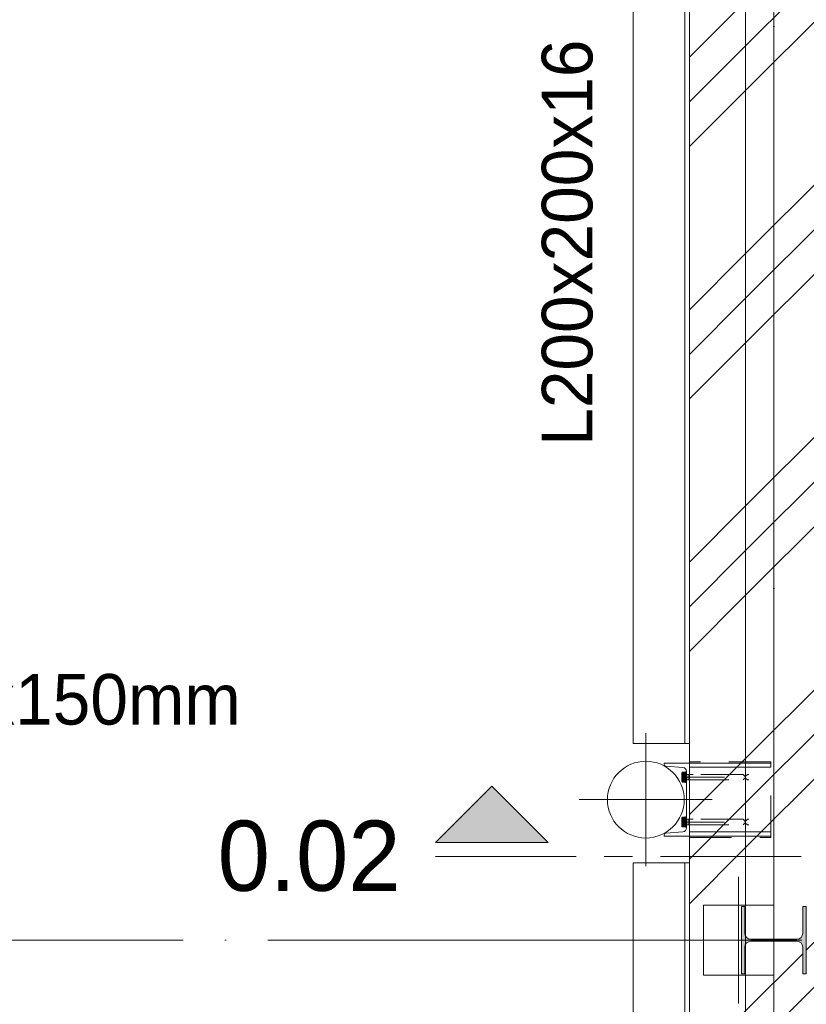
# Model space of a CAD drawing. Header units: millimetres. Extents: x -2900 to 56100, y -900 to 49332.
# Tile 9 of 35: x 7119 to 9916, y 14372 to 17875. Entities that reach past the tile are written whole.
import ezdxf

# ---------------------------------------------------------------- set-up
doc = ezdxf.new("R2010")
doc.units = ezdxf.units.MM
for name, pattern in [('WSP_hartlijn', [800, 500, -100, 100, -100]), ('WSP_hhidden', [250, 150, -100]), ('WSP_stramienlijn', [2000, 1700, -150, 0, -150])]:
    doc.linetypes.add(name, pattern=pattern)
for name, color, linetype, lineweight in [('00_algemeen - hartlijn', 7, 'WSP_hartlijn', 13), ('00_algemeen - hhidden - 0_13mm', 7, 'WSP_hhidden', 13), ('03_viewports - sections', 1, 'Continuous', 13), ('07_stramien', 4, 'Continuous', 13), ('16_funderingsconstructies', 2, 'Continuous', 18), ('17_paalfunderingen - beton', 2, 'Continuous', 18), ('23_vloeren', 2, 'Continuous', 18), ('23_vloeren - hatch', 1, 'Continuous', 18), ('28_hoofddraagconstructies - kolommen en liggers', 1, 'Continuous', 13), ('28_hoofddraagconstructies - kolommen en liggers - staal', 1, 'Continuous', 13), ('28_hoofddraagconstructies - kolommen en liggers - staal -cut-', 2, 'Continuous', 13), ('28_hoofddraagconstructies - tags', 7, 'Continuous', 18)]:
    doc.layers.add(name, color=color, linetype=linetype, lineweight=lineweight)
doc.layers.add('16_funderingsconstructies - voeten en balken', color=2, linetype='Continuous')
doc.styles.add('Revittext_1', font='txt', dxfattribs={"height": 250})
doc.styles.add('Revittext_2', font='txt', dxfattribs={"height": 180})
doc.styles.add('Revittext_I', font='txt', dxfattribs={"height": 180})
pattern_1 = [(45, (0, 0), (-449.013, 449.013), []), (45, (158.75, 0), (0, 898.0256), []), (45, (-158.75, 0), (0, 898.0256), [])]

# ---------------------------------------------------------------- blocks, each defined once
blk = doc.blocks.new('17_WSP_FD_beton - fundatiepaal v21-1 - ø273_285 _stalen buis_ met kopmoment-1364903-beg gr - plot - 100')
at = {"layer": '00_algemeen - hartlijn'}
for p, q in [((0, -236.5), (0, 236.5)), ((-236.5, 0), (236.5, 0))]:
    blk.add_line(p, q, dxfattribs=at)
at = {"layer": '17_paalfunderingen - beton'}
blk.add_circle((0, 0), 136.5, dxfattribs=at)
blk = doc.blocks.new('28_WSP_SF_staal - HFL v21-0 - Lequ 200x200x16 - S235-1383402-beg gr - plot - 100')
at = {"layer": '00_algemeen - hhidden - 0_13mm'}
blk.add_line((-2450, -39.2), (2450, -39.2), dxfattribs=at)
at = {"layer": '28_hoofddraagconstructies - kolommen en liggers - staal'}
for p, q in [((2450, 144.8), (-2450, 144.8)), ((2450, 144.8), (2450, 135.8)), ((2450, 135.8), (2450, -21.2)), ((2450, -21.2), (2450, -39.2)), ((2450, -39.2), (-2450, -39.2)), ((-2450, -55.2), (2450, -55.2)), ((2450, -39.2), (2450, -48.2)), ((2450, -48.2), (2450, -55.2))]:
    blk.add_line(p, q, dxfattribs=at)
blk = doc.blocks.new('28_WSP_SF_staal - HFL v21-0 - Lequ 200x200x16 - S235-1383367-beg gr - plot - 100')
at = {"layer": '00_algemeen - hhidden - 0_13mm'}
blk.add_line((-1900, -39.2), (1884, -39.2), dxfattribs=at)
blk = doc.blocks.new('17_WSP_FD_prefab - fundatiepaal v18-0 - 250x250-V16-beg gr - plot - 100')
at = {"layer": '16_funderingsconstructies', "color": 55, "lineweight": 13}
for p, q in [((0, -225), (0, 225)), ((125, 125), (-125, 125)), ((-125, 125), (-125, -125)), ((-225, 0), (225, 0)), ((-125, -125), (125, -125))]:
    blk.add_line(p, q, dxfattribs=at)
blk = doc.blocks.new('WSP_fr - lepelconstructie - WSP_fr - lepelconstructie-V20-beg gr - plot - 100')
at = {"layer": '28_hoofddraagconstructies - kolommen en liggers', "linetype": 'WSP_hhidden'}
for p, q in [((290, 135), (0, 135)), ((290, 130), (0, 130)), ((0, 130), (290, 130)), ((290, 115), (0, 115)), ((0, 115), (290, 115)), ((290, -135), (290, 135)), ((-5, 71.5), (-5, 88.5)), ((-5, -88.5), (-5, -71.5)), ((290, -115), (0, -115)), ((0, -115), (290, -115)), ((290, -130), (0, -130)), ((0, -130), (290, -130)), ((0, -135), (290, -135))]:
    blk.add_line(p, q, dxfattribs=at)
at = {"layer": '28_hoofddraagconstructies - kolommen en liggers - staal'}
for p, q in [((0, 130), (-90, 130)), ((-90, 130), (-90, 126)), ((-83.8, 119.1), (-23.1, 114.3)), ((0, -130), (0, 130)), ((-10, 100.3), (-10, -100.3)), ((-90, -126), (-90, -130)), ((-90, -130), (0, -130)), ((-23.1, -114.3), (-83.8, -119.1))]:
    blk.add_line(p, q, dxfattribs=at)
for centre, radius, start, end in [((-83, 126), 7, 180, 263.3313), ((-24, 100.3), 14, 0, 86.2626), ((-24, -100.3), 14, 273.7374, 360), ((-83, -126), 7, 96.6687, 180)]:
    blk.add_arc(centre, radius, start, end, dxfattribs=at)
blk = doc.blocks.new('28_WSP_SF_booranker - booranker-V7-beg gr - plot - 100')
at = {"layer": '28_hoofddraagconstructies - kolommen en liggers', "linetype": 'WSP_hhidden'}
for points in [[(9484.7, 15188.7), (9486, 15193.1), (9484.7, 15197.3), (9474.8, 15197.3), (9473.5, 15193), (9474.8, 15188.7)], [(9474.8, 15171.3), (9484.7, 15171.3), (9486, 15180), (9484.7, 15188.7), (9474.8, 15188.7), (9473.5, 15180), (9473.9, 15175.6)], [(9474.8, 15162.7), (9484.7, 15162.7), (9486, 15167), (9484.7, 15171.3), (9474.8, 15171.3), (9473.5, 15167), (9473.9, 15164.8)], [(9486, 15180), (9485.6, 15188.7), (9484.7, 15188.7), (9485.8, 15182.7)], [(9486, 15180), (9485.6, 15188.7), (9484.7, 15188.7), (9486, 15180.5)], [(9486, 15180), (9490, 15180), (9490, 15197.9), (9486, 15197.9), (9486, 15184.8)], [(9490, 15162.1), (9490, 15180), (9486, 15180), (9486, 15162.1)]]:
    blk.add_hatch(color=256, dxfattribs=at).paths.add_polyline_path(points)
h = blk.add_hatch(color=256, dxfattribs=at)
h.paths.add_polyline_path([(9484.7, 15171.3), (9486, 15171.3), (9485.2, 15173.9)])
h.paths.add_polyline_path([(9473.9, 15171.3), (9474.8, 15171.6), (9473.5, 15175.6), (9473.5, 15171.3)])
h = blk.add_hatch(color=256, dxfattribs=at)
h.paths.add_polyline_path([(9484.7, 15171.3), (9485.6, 15171.5), (9485.6, 15175.6)])
h.paths.add_polyline_path([(9485.6, 15171.3), (9486, 15171.3), (9485.6, 15175.6)])
h.paths.add_polyline_path([(9474.8, 15171.3), (9473.5, 15175.6), (9473.9, 15171.3)])
at = {"layer": '28_hoofddraagconstructies - kolommen en liggers'}
for p, q in [((9474.8, 15197.3), (9473.5, 15195)), ((9473.5, 15193), (9473.5, 15194.5)), ((9473.5, 15180), (9473.5, 15193)), ((9490, 15190), (9473.5, 15190)), ((9473.5, 15167), (9473.5, 15180)), ((9473.5, 15170), (9490, 15170)), ((9474.8, 15197.3), (9484.7, 15197.3)), ((9484.7, 15188.7), (9474.8, 15188.7)), ((9474.8, 15171.3), (9484.7, 15171.3)), ((9486, 15195), (9484.7, 15197.3)), ((9490, 15198.5), (9486, 15198.5)), ((9486, 15180), (9486, 15197.9)), ((9486, 15162.1), (9486, 15180)), ((9473.5, 15165.5), (9473.5, 15167)), ((9473.5, 15165), (9474.8, 15162.7)), ((9474.8, 15162.7), (9484.7, 15162.7)), ((9484.7, 15162.7), (9486, 15165)), ((9486, 15161.5), (9490, 15161.5))]:
    blk.add_line(p, q, dxfattribs=at)
at = {"layer": '28_hoofddraagconstructies - kolommen en liggers', "linetype": 'WSP_hhidden'}
for p, q in [((9473.5, 15194.5), (9473.5, 15195)), ((9490, 15190), (9473.5, 15190)), ((9473.5, 15170), (9490, 15170)), ((9474.3, 15180), (9711, 15180)), ((9513, 15190), (9490, 15190)), ((9691, 15190), (9490, 15190)), ((9490, 15170), (9513, 15170)), ((9490, 15170), (9691, 15170)), ((9511, 15180), (9511, 15180)), ((9511, 15180), (9511, 15180)), ((9513, 15180), (9513, 15180)), ((9513, 15180), (9513, 15180)), ((9698.5, 15182.5), (9691, 15190)), ((9691, 15180), (9691, 15180)), ((9691, 15180), (9691, 15180)), ((9691, 15170), (9698.5, 15177.5)), ((9706, 15190), (9698.5, 15182.5)), ((9698.5, 15180), (9698.5, 15180)), ((9698.5, 15180), (9698.5, 15180)), ((9698.5, 15177.5), (9706, 15170)), ((9711, 15190), (9706, 15190)), ((9706, 15180), (9706, 15180)), ((9706, 15180), (9706, 15180)), ((9706, 15170), (9711, 15170)), ((9711, 15180), (9711, 15180)), ((9711, 15180), (9711, 15180)), ((9473.5, 15165), (9473.5, 15165.5))]:
    blk.add_line(p, q, dxfattribs=at)
at = {"layer": '28_hoofddraagconstructies - kolommen en liggers'}
for points, knots in [([(9474.6, 15196.8), (9474.3, 15196.3), (9473.7, 15195), (9473.5, 15193.7), (9473.5, 15193)], [0.1109957, 0.1109957, 0.1109957, 0.1109957, 0.5, 1, 1, 1, 1]), ([(9484.7, 15188.7), (9485.1, 15189.4), (9485.7, 15190.7), (9486, 15192.1), (9486, 15192.7)], [0, 0, 0, 0, 0.5, 0.9454832, 0.9454832, 0.9454832, 0.9454832]), ([(9486, 15180.6), (9486, 15181.9), (9485.7, 15184.5), (9485.1, 15187.2), (9484.7, 15188.7)], [0.0690519, 0.0690519, 0.0690519, 0.0690519, 0.5, 1, 1, 1, 1]), ([(9484.7, 15171.3), (9485.1, 15172.8), (9485.7, 15175.5), (9486, 15178.1), (9486, 15179.4)], [0, 0, 0, 0, 0.5, 0.9309481, 0.9309481, 0.9309481, 0.9309481]), ([(9486, 15167.3), (9486, 15167.9), (9485.7, 15169.3), (9485.1, 15170.6), (9484.7, 15171.3)], [0.0545168, 0.0545168, 0.0545168, 0.0545168, 0.5, 1, 1, 1, 1]), ([(9486, 15193.1), (9486, 15193.8), (9485.8, 15195.1), (9485.2, 15196.3), (9484.9, 15196.8)], [0.0208179, 0.0208179, 0.0208179, 0.0208179, 0.5, 0.8890043, 0.8890043, 0.8890043, 0.8890043]), ([(9473.5, 15167), (9473.5, 15166.3), (9473.7, 15165), (9474.3, 15163.7), (9474.6, 15163.2)], [0, 0, 0, 0, 0.5, 0.8890043, 0.8890043, 0.8890043, 0.8890043]), ([(9484.9, 15163.2), (9485.2, 15163.7), (9485.8, 15165), (9486, 15166.2), (9486, 15166.9)], [0.1093781, 0.1093781, 0.1093781, 0.1093781, 0.5, 0.9790387, 0.9790387, 0.9790387, 0.9790387])]:
    blk.add_open_spline(points, degree=3, knots=knots, dxfattribs=at)
for points in [[(9473.5, 15193), (9473.5, 15192.3), (9473.8, 15190.8), (9474.4, 15189.4), (9474.8, 15188.7)], [(9474.8, 15188.7), (9474.4, 15187.2), (9473.8, 15184.4), (9473.5, 15181.5), (9473.5, 15180)], [(9473.5, 15180), (9473.5, 15178.5), (9473.8, 15175.6), (9474.4, 15172.8), (9474.8, 15171.3)], [(9474.8, 15171.3), (9474.4, 15170.6), (9473.8, 15169.2), (9473.5, 15167.7), (9473.5, 15167)]]:
    blk.add_open_spline(points, degree=3, dxfattribs=at)
blk = doc.blocks.new('28_WSP_SF_booranker - booranker-V21-beg gr - plot - 100')
at = {"layer": '28_hoofddraagconstructies - kolommen en liggers', "linetype": 'WSP_hhidden'}
for points in [[(9484.7, 9728.7), (9486, 9733.1), (9484.7, 9737.3), (9474.8, 9737.3), (9473.5, 9733), (9474.8, 9728.7)], [(9474.8, 9711.3), (9484.7, 9711.3), (9486, 9720), (9484.7, 9728.7), (9474.8, 9728.7), (9473.5, 9720), (9473.9, 9715.6)], [(9473.5, 9711.3), (9474.8, 9711.3), (9473.5, 9715.6)], [(9474.8, 9702.7), (9484.7, 9702.7), (9486, 9707), (9484.7, 9711.3), (9474.8, 9711.3), (9473.5, 9707), (9473.9, 9704.8)], [(9486, 9720), (9485.6, 9728.7), (9484.7, 9728.7), (9485.8, 9722.7)], [(9486, 9720), (9485.6, 9728.7), (9484.7, 9728.7), (9486, 9720.5)], [(9486, 9720), (9490, 9720), (9490, 9737.9), (9486, 9737.9), (9486, 9724.8)], [(9490, 9702.1), (9490, 9720), (9486, 9720), (9486, 9702.1)]]:
    blk.add_hatch(color=256, dxfattribs=at).paths.add_polyline_path(points)
h = blk.add_hatch(color=256, dxfattribs=at)
h.paths.add_polyline_path([(9484.7, 9711.3), (9486, 9711.3), (9485.2, 9713.9)])
h.paths.add_polyline_path([(9473.9, 9711.3), (9474.8, 9711.6), (9473.5, 9715.6), (9473.5, 9711.3)])
at = {"layer": '28_hoofddraagconstructies - kolommen en liggers'}
for p, q in [((9474.8, 9737.3), (9473.5, 9735)), ((9473.5, 9733), (9473.5, 9734.5)), ((9473.5, 9720), (9473.5, 9733)), ((9490, 9730), (9473.5, 9730)), ((9473.5, 9707), (9473.5, 9720)), ((9473.5, 9710), (9490, 9710)), ((9473.5, 9705.5), (9473.5, 9707)), ((9473.5, 9705), (9474.8, 9702.7)), ((9474.8, 9737.3), (9484.7, 9737.3)), ((9484.7, 9728.7), (9474.8, 9728.7)), ((9474.8, 9711.3), (9484.7, 9711.3)), ((9486, 9735), (9484.7, 9737.3)), ((9484.7, 9702.7), (9486, 9705)), ((9490, 9738.5), (9486, 9738.5)), ((9486, 9720), (9486, 9737.9)), ((9486, 9702.1), (9486, 9720)), ((9474.8, 9702.7), (9484.7, 9702.7)), ((9486, 9701.5), (9490, 9701.5))]:
    blk.add_line(p, q, dxfattribs=at)
at = {"layer": '28_hoofddraagconstructies - kolommen en liggers', "linetype": 'WSP_hhidden'}
for p, q in [((9473.5, 9734.5), (9473.5, 9735)), ((9490, 9730), (9473.5, 9730)), ((9473.5, 9710), (9490, 9710)), ((9473.5, 9705), (9473.5, 9705.5)), ((9474.3, 9720), (9711, 9720)), ((9513, 9730), (9490, 9730)), ((9691, 9730), (9490, 9730)), ((9490, 9710), (9513, 9710)), ((9490, 9710), (9691, 9710)), ((9511, 9720), (9511, 9720)), ((9511, 9720), (9511, 9720)), ((9513, 9720), (9513, 9720)), ((9513, 9720), (9513, 9720)), ((9698.5, 9722.5), (9691, 9730)), ((9691, 9720), (9691, 9720)), ((9691, 9720), (9691, 9720)), ((9691, 9710), (9698.5, 9717.5)), ((9706, 9730), (9698.5, 9722.5)), ((9698.5, 9720), (9698.5, 9720)), ((9698.5, 9720), (9698.5, 9720)), ((9698.5, 9717.5), (9706, 9710)), ((9711, 9730), (9706, 9730)), ((9706, 9720), (9706, 9720)), ((9706, 9720), (9706, 9720)), ((9706, 9710), (9711, 9710)), ((9711, 9720), (9711, 9720)), ((9711, 9720), (9711, 9720))]:
    blk.add_line(p, q, dxfattribs=at)
at = {"layer": '28_hoofddraagconstructies - kolommen en liggers'}
for points, knots in [([(9474.6, 9736.8), (9474.3, 9736.3), (9473.7, 9735), (9473.5, 9733.7), (9473.5, 9733)], [0.1109957, 0.1109957, 0.1109957, 0.1109957, 0.5, 1, 1, 1, 1]), ([(9473.5, 9707), (9473.5, 9706.3), (9473.7, 9705), (9474.3, 9703.7), (9474.6, 9703.2)], [0, 0, 0, 0, 0.5, 0.8890043, 0.8890043, 0.8890043, 0.8890043]), ([(9484.7, 9728.7), (9485.1, 9729.4), (9485.7, 9730.7), (9486, 9732.1), (9486, 9732.7)], [0, 0, 0, 0, 0.5, 0.9454832, 0.9454832, 0.9454832, 0.9454832]), ([(9486, 9720.6), (9486, 9721.9), (9485.7, 9724.5), (9485.1, 9727.2), (9484.7, 9728.7)], [0.0690519, 0.0690519, 0.0690519, 0.0690519, 0.5, 1, 1, 1, 1]), ([(9484.7, 9711.3), (9485.1, 9712.8), (9485.7, 9715.5), (9486, 9718.1), (9486, 9719.4)], [0, 0, 0, 0, 0.5, 0.9309481, 0.9309481, 0.9309481, 0.9309481]), ([(9486, 9707.3), (9486, 9707.9), (9485.7, 9709.3), (9485.1, 9710.6), (9484.7, 9711.3)], [0.0545168, 0.0545168, 0.0545168, 0.0545168, 0.5, 1, 1, 1, 1]), ([(9486, 9733.1), (9486, 9733.8), (9485.8, 9735.1), (9485.2, 9736.3), (9484.9, 9736.8)], [0.0208179, 0.0208179, 0.0208179, 0.0208179, 0.5, 0.8890043, 0.8890043, 0.8890043, 0.8890043]), ([(9484.9, 9703.2), (9485.2, 9703.7), (9485.8, 9705), (9486, 9706.2), (9486, 9706.9)], [0.1093781, 0.1093781, 0.1093781, 0.1093781, 0.5, 0.9790387, 0.9790387, 0.9790387, 0.9790387])]:
    blk.add_open_spline(points, degree=3, knots=knots, dxfattribs=at)
for points in [[(9473.5, 9733), (9473.5, 9732.3), (9473.8, 9730.8), (9474.4, 9729.4), (9474.8, 9728.7)], [(9474.8, 9728.7), (9474.4, 9727.2), (9473.8, 9724.4), (9473.5, 9721.5), (9473.5, 9720)], [(9473.5, 9720), (9473.5, 9718.5), (9473.8, 9715.6), (9474.4, 9712.8), (9474.8, 9711.3)], [(9474.8, 9711.3), (9474.4, 9710.6), (9473.8, 9709.2), (9473.5, 9707.7), (9473.5, 9707)]]:
    blk.add_open_spline(points, degree=3, dxfattribs=at)
blk = doc.blocks.new('Detail View - Horizontaal links-29825-beg gr - plot - 100')
at = {"layer": '03_viewports - sections'}
blk.add_hatch(color=240, dxfattribs=at).paths.add_polyline_path([(4.005, 0.5), (0, 0.5), (2.002, 2.502)])
at = {"layer": '03_viewports - sections', "color": 240}
for p, q in [((2.002, 2.502), (0, 0.5)), ((4.005, 0.5), (2.002, 2.502)), ((0, 0.5), (4.005, 0.5))]:
    blk.add_line(p, q, dxfattribs=at)

msp = doc.modelspace()

# ---------------------------------------------------------------- hatches: boundary and pattern name
at = {"layer": '16_funderingsconstructies - voeten en balken', "lineweight": 13}
h = msp.add_hatch(dxfattribs=at)
h.set_pattern_fill('FP_1', color=10, style=0, pattern_type=2)
h.set_pattern_definition(pattern_1)
h.paths.add_polyline_path([(9800, 4700), (9800, 4900), (9700, 4900), (9699.8, 14585.7), (9697, 14575.2), (9697, 14480), (9685, 14480), (9685, 14720), (9697, 14720), (9697, 14624.7), (9700, 14616.8), (9700, 19300), (9500, 19300), (9500, 4700), (9700, 4700)])
at = {"layer": '23_vloeren - hatch', "lineweight": 13}
h = msp.add_hatch(dxfattribs=at)
h.set_pattern_fill('FP_1', color=10, style=0, pattern_type=2)
h.set_pattern_definition(pattern_1)
h.paths.add_polyline_path([(41100, 3620), (41100, 9700), (50700, 9700), (50700, 14585.9), (50692.5, 14593.4), (50682, 14596.2), (50518, 14596.2), (50507.5, 14593.4), (50499.8, 14585.7), (50497, 14575.2), (50497, 14480), (50485, 14480), (50485, 14720), (50497, 14720), (50497, 14624.7), (50499.8, 14614.2), (50507.5, 14606.6), (50518, 14603.7), (50682.1, 14603.8), (50692.5, 14606.6), (50700, 14614.2), (50700, 29100), (38500, 29100), (38500, 19500), (33895, 19500), (33895, 19300), (33885, 19300), (33885, 19378.7), (33879.7, 19391.5), (33867, 19396.7), (33733, 19396.7), (33720.3, 19391.5), (33715, 19378.7), (33715, 19300), (33705, 19300), (33705, 19500), (29100, 19500), (29100, 38700), (26695, 38700), (26695, 38500), (26685, 38500), (26685, 38578.7), (26679.7, 38591.5), (26667, 38596.7), (26533, 38596.7), (26520.3, 38591.5), (26515, 38578.7), (26515, 38500), (26505, 38500), (26505, 38700), (19495, 38700), (19495, 38500), (19485, 38500), (19485, 38578.7), (19479.7, 38591.5), (19467, 38596.7), (19333, 38596.7), (19320.3, 38591.5), (19315, 38578.7), (19315, 38500), (19305, 38500), (19305, 38700), (12295, 38700), (12295, 38500), (12285, 38500), (12285, 38578.7), (12279.7, 38591.5), (12267, 38596.7), (12133, 38596.7), (12120.3, 38591.5), (12115, 38578.7), (12115, 38500), (12105, 38500), (12105, 38700), (5095, 38700), (5095, 38500), (5085, 38500), (5085, 38578.7), (5079.7, 38591.5), (5067, 38596.7), (4933, 38596.7), (4920.3, 38591.5), (4915, 38578.7), (4915, 38500), (4905, 38500), (4905, 38700), (2500, 38700), (2500, 19300), (4905, 19300), (4905, 19500), (4915, 19500), (4915, 19421.2), (4920.3, 19408.5), (4933, 19403.2), (5067, 19403.2), (5079.7, 19408.5), (5085, 19421.2), (5085, 19500), (5095, 19500), (5095, 19300), (9700, 19300), (9700, 14614.1), (9707.5, 14606.6), (9718, 14603.7), (9882.1, 14603.8), (9892.5, 14606.6), (9900.2, 14614.2), (9903, 14624.7), (9903, 14720), (9915, 14720), (9915, 14480), (9903, 14480), (9903, 14575.2), (9900.2, 14585.7), (9892.5, 14593.4), (9882, 14596.2), (9718, 14596.2), (9707.5, 14593.4), (9700, 14585.7), (9700, 4900), (19410, 4900), (19410, 3620), (24025, 3620), (24025, 4900), (36345, 4900), (36345, 3620), (41038, 3620)])
h.paths.add_polyline_path([(40933, 4920), (40924, 4920), (40924, 5080), (40933, 5080), (40933, 5018), (40937.4, 5007.4), (40948, 5003), (41052, 5003), (41063.1, 5008.7), (41067, 5018), (41067, 5080), (41076, 5080), (41076, 4920), (41067, 4920), (41067, 4982), (41062.6, 4992.6), (41052, 4997), (40948, 4997), (40937.4, 4992.6), (40933, 4982)])
h.paths.add_polyline_path([(33867, 4920), (33867, 4982), (33862.6, 4992.6), (33852, 4997), (33748, 4997), (33737.4, 4992.6), (33733, 4982), (33733, 4920), (33724, 4920), (33724, 5080), (33733, 5080), (33733, 5018), (33737.4, 5007.4), (33748, 5003), (33852, 5003), (33863.1, 5008.7), (33867, 5018), (33867, 5080), (33876, 5080), (33876, 4920)])
h.paths.add_polyline_path([(26667, 4920), (26667, 4982), (26662.6, 4992.6), (26652, 4997), (26548, 4997), (26537.4, 4992.6), (26533, 4982), (26533, 4920), (26524, 4920), (26524, 5080), (26533, 5080), (26533, 5018), (26537.4, 5007.4), (26548, 5003), (26652, 5003), (26663.1, 5008.7), (26667, 5018), (26667, 5080), (26676, 5080), (26676, 4920)])
h.paths.add_polyline_path([(19324, 4920), (19324, 5080), (19333, 5080), (19333, 5018), (19337.7, 5007.3), (19348, 5003), (19452, 5003), (19463.1, 5008.7), (19467, 5018), (19467, 5080), (19476, 5080), (19476, 4920), (19467, 4920), (19467, 4982), (19462.6, 4992.6), (19452, 4997), (19345.3, 4995.9), (19337.4, 4992.6), (19333, 4982), (19333, 4920)])
h.paths.add_polyline_path([(12124, 4920), (12124, 5080), (12133, 5080), (12133, 5018), (12137.4, 5007.4), (12148, 5003), (12252, 5003), (12263.1, 5008.7), (12267, 5018), (12267, 5080), (12276, 5080), (12276, 4920), (12267, 4920), (12267, 4982), (12262.6, 4992.6), (12252, 4997), (12148, 4997), (12137.4, 4992.6), (12133, 4982), (12133, 4920)])
h.paths.add_polyline_path([(41005, 5090.6), (40995, 5090.6), (40995, 6820.3), (41005, 6820.3), (41005, 6676.4)])
h.paths.add_polyline_path([(40995, 7949.4), (40995, 9689.5), (41005, 9689.5), (41005, 7949.4)])
h.paths.add_polyline_path([(25125.9, 9601.5), (25079.1, 9613), (25036.4, 9635.4), (25000.3, 9667.4), (24972.9, 9707.1), (24955.8, 9752.1), (24950, 9800), (24955.8, 9847.9), (24972.9, 9892.9), (25000.3, 9932.6), (25036.4, 9964.6), (25079.1, 9987), (25125.9, 9998.5), (25174.1, 9998.5), (25220.9, 9987), (25263.6, 9964.6), (25299.7, 9932.6), (25327.1, 9892.9), (25344.2, 9847.9), (25350, 9800), (25344.2, 9752.1), (25327.1, 9707.1), (25299.7, 9667.4), (25263.6, 9635.4), (25220.9, 9613), (25174.1, 9601.5)])
h.paths.add_polyline_path([(40915, 9700), (40905, 9700), (40905, 9900), (40915, 9900), (40915, 9821.2), (40920.3, 9808.5), (40933, 9803.2), (41067, 9803.2), (41079.7, 9808.5), (41085, 9821.2), (41085, 9900), (41095, 9900), (41095, 9700), (41085, 9700), (41085, 9778.7), (41079.7, 9791.5), (41067, 9796.7), (40933, 9796.7), (40920.3, 9791.5), (40915, 9778.7)])
h.paths.add_polyline_path([(36285, 9700), (36112.9, 9700.9), (36104.4, 9704.4), (36100, 9715), (36100.9, 9887.1), (36104.4, 9895.6), (36115, 9900), (36287.1, 9899.1), (36295.6, 9895.6), (36300, 9885), (36299.1, 9712.9), (36295.6, 9704.4), (36287.1, 9700.9)])
h.paths.add_polyline_path([(19480, 9700), (19312.9, 9700.9), (19304.4, 9704.4), (19300, 9715), (19300.9, 9887.1), (19304.4, 9895.6), (19315, 9900), (19487.1, 9899.1), (19495.6, 9895.6), (19500, 9885), (19499.1, 9712.9), (19495.6, 9704.4), (19485, 9700)])
h.paths.add_polyline_path([(9715, 9700), (9705, 9700), (9705, 9900), (9715, 9900), (9715, 9821.2), (9720.3, 9808.5), (9733, 9803.2), (9867, 9803.2), (9879.7, 9808.5), (9885, 9821.2), (9885, 9900), (9895, 9900), (9895, 9700), (9885, 9700), (9885, 9778.7), (9879.7, 9791.5), (9867, 9796.7), (9733, 9796.7), (9720.3, 9791.5), (9715, 9778.7), (9715, 9774.2)])
h.paths.add_polyline_path([(36280, 9710), (36287.1, 9712.9), (36290, 9720), (36290, 9880), (36287.1, 9887.1), (36280, 9890), (36120, 9890), (36112.9, 9887.1), (36110, 9880), (36110, 9720), (36112.9, 9712.9), (36120, 9710), (36210, 9710)])
h.paths.add_polyline_path([(19410, 9710), (19480, 9710), (19487.1, 9712.9), (19490, 9720), (19490, 9880), (19487.1, 9887.1), (19480, 9890), (19320, 9890), (19312.9, 9887.1), (19310, 9880), (19310, 9720), (19312.9, 9712.9), (19320, 9710)])
h.paths.add_polyline_path([(48133.5, 9730), (48133.5, 9870), (48142, 9870), (48142, 9814.7), (48145.5, 9806.3), (48154, 9802.7), (48246, 9802.7), (48254.7, 9806.8), (48258, 9814.7), (48258, 9870), (48266.5, 9870), (48266.5, 9730), (48258, 9730), (48258, 9785.2), (48254.5, 9793.7), (48246, 9797.2), (48154, 9797.2), (48145.5, 9793.7), (48142, 9785.2), (48142, 9730)])
h.paths.add_polyline_path([(50533.5, 9732.7), (50533.5, 9872.7), (50542, 9872.7), (50542, 9817.5), (50545.5, 9809), (50554, 9805.5), (50646, 9805.5), (50654.7, 9809.5), (50658, 9817.5), (50658, 9872.7), (50666.5, 9872.7), (50666.5, 9732.7), (50658, 9733.7), (50658, 9788), (50654.5, 9796.5), (50646, 9800), (50554, 9800), (50545.5, 9796.5), (50542, 9788), (50542, 9732.7)])
h.paths.add_polyline_path([(50666.5, 9883.2), (50666.5, 11560.9), (50676.5, 11560.9), (50676.5, 9883.2), (50668.1, 9883.2)])
h.paths.add_polyline_path([(50650.3, 12839), (50640.3, 12839.2), (50664.6, 14469.6), (50674.6, 14469.4), (50650.3, 12841.4)])
h.paths.add_polyline_path([(25174.1, 14401.5), (25125.9, 14401.5), (25079.1, 14413), (25036.4, 14435.4), (25000.3, 14467.4), (24972.9, 14507.1), (24955.8, 14552.1), (24950, 14600), (24955.8, 14647.9), (24972.9, 14692.9), (25000.3, 14732.6), (25036.4, 14764.6), (25079.1, 14787), (25125.9, 14798.5), (25174.1, 14798.5), (25220.9, 14787), (25263.6, 14764.6), (25302.3, 14728.9), (25327.1, 14692.9), (25344.2, 14647.9), (25350, 14600), (25344.2, 14552.1), (25327.1, 14507.1), (25299.7, 14467.4), (25263.6, 14435.4), (25220.9, 14413)])
h.paths.add_polyline_path([(40915, 14500), (40904.4, 14504.4), (40900, 14515), (40900.9, 14687.1), (40904.4, 14695.6), (40915, 14700), (41087.1, 14699.1), (41095.6, 14695.6), (41100, 14685), (41099.1, 14512.9), (41095.6, 14504.4), (41085, 14500), (40920, 14500)])
h.paths.add_polyline_path([(33715, 14500), (33704.4, 14504.4), (33700, 14515), (33700.9, 14687.1), (33704.4, 14695.6), (33715, 14700), (33887.1, 14699.1), (33895.6, 14695.6), (33900, 14685), (33899.1, 14512.9), (33895.6, 14504.4), (33885, 14500), (33720, 14500)])
h.paths.add_polyline_path([(19485, 14500), (19312.9, 14500.9), (19304.4, 14504.4), (19300, 14515), (19300.9, 14687.1), (19304.4, 14695.6), (19315, 14700), (19487.1, 14699.1), (19495.6, 14695.6), (19500, 14685), (19499.1, 14512.9), (19495.6, 14504.4), (19487.1, 14500.9)])
h.paths.add_polyline_path([(41010, 14510), (41080, 14510), (41087.1, 14512.9), (41090, 14520), (41090, 14680), (41087.1, 14687.1), (41080, 14690), (40920, 14690), (40912.9, 14687.1), (40910, 14680), (40910, 14520), (40912.9, 14512.9), (40920, 14510)])
h.paths.add_polyline_path([(33810, 14510), (33880, 14510), (33887.1, 14512.9), (33890, 14520), (33890, 14680), (33887.1, 14687.1), (33880, 14690), (33720, 14690), (33712.9, 14687.1), (33710, 14680), (33710, 14520), (33712.9, 14512.9), (33720, 14510)])
h.paths.add_polyline_path([(19480, 14510), (19487.1, 14512.9), (19490, 14520), (19490, 14680), (19487.1, 14687.1), (19480, 14690), (19320, 14690), (19312.9, 14687.1), (19310, 14680), (19310, 14520), (19312.9, 14512.9), (19320, 14510), (19410, 14510)])
h.paths.add_polyline_path([(4920.3, 19300), (5085, 19300), (5085, 19378.7), (5079.7, 19391.5), (5067, 19396.7), (4933, 19396.7), (4920.3, 19391.5), (4915, 19378.7), (4915, 19300)])
h.paths.add_polyline_path([(50676, 19320), (50667, 19320), (50667, 19382), (50662.6, 19392.6), (50652, 19397), (50548, 19397), (50537.4, 19392.6), (50533, 19382), (50533, 19320), (50524, 19320), (50524, 19480), (50533, 19480), (50533, 19418), (50537.4, 19407.4), (50548, 19403), (50652, 19403), (50663.1, 19408.7), (50667, 19418), (50667, 19480), (50676, 19480), (50676, 19382)])
h.paths.add_polyline_path([(28933, 19320), (28924, 19320), (28924, 19480), (28933, 19480), (28933, 19418), (28937.4, 19407.4), (28948, 19403), (29052, 19403), (29063.1, 19408.7), (29067, 19418), (29067, 19480), (29076, 19480), (29076, 19320), (29067, 19320), (29067, 19382), (29062.6, 19392.6), (29052, 19397), (28948, 19397), (28937.4, 19392.6), (28933, 19382)])
h.paths.add_polyline_path([(26655, 19325), (26537.9, 19325.9), (26529.4, 19329.4), (26525, 19340), (26525.9, 19462.1), (26529.4, 19470.6), (26540, 19475), (26662.1, 19474.1), (26670.6, 19470.6), (26675, 19460), (26674.1, 19337.9), (26670.6, 19329.4), (26660, 19325)])
h.paths.add_polyline_path([(19367, 19325), (19337.9, 19325.9), (19329.4, 19329.4), (19325, 19340), (19325.9, 19462.1), (19329.4, 19470.6), (19340, 19475), (19462.1, 19474.1), (19470.6, 19470.6), (19475, 19460), (19474.1, 19337.9), (19470.6, 19329.4), (19460, 19325), (19389.3, 19325)])
h.paths.add_polyline_path([(12260, 19325), (12137.9, 19325.9), (12129.4, 19329.4), (12125, 19340), (12125.9, 19462.1), (12129.4, 19470.6), (12140, 19475), (12262.1, 19474.1), (12270.6, 19470.6), (12275, 19460), (12274.1, 19337.9), (12270.6, 19329.4), (12262.1, 19325.9)])
h.paths.add_polyline_path([(26545, 19335), (26655, 19335), (26662.1, 19337.9), (26665, 19345), (26665, 19455), (26662.1, 19462.1), (26655, 19465), (26545, 19465), (26537.9, 19462.1), (26535, 19455), (26535, 19345), (26537.9, 19337.9), (26540, 19337.1)])
h.paths.add_polyline_path([(19455, 19335), (19462.1, 19337.9), (19465, 19345), (19465, 19455), (19462.1, 19462.1), (19455, 19465), (19345, 19465), (19337.9, 19462.1), (19335, 19455), (19335, 19345), (19337.9, 19337.9), (19345, 19335), (19410, 19335)])
h.paths.add_polyline_path([(12210, 19335), (12255, 19335), (12262.1, 19337.9), (12265, 19345), (12265, 19455), (12262.1, 19462.1), (12255, 19465), (12145, 19465), (12137.9, 19462.1), (12135, 19455), (12135, 19345), (12137.9, 19337.9), (12145, 19335)])
h.paths.add_polyline_path([(40956, 19340), (40950.3, 19340.7), (40943.5, 19343.5), (40940, 19352), (40940.7, 19449.7), (40943.5, 19456.5), (40952, 19460), (41049.7, 19459.3), (41056.5, 19456.5), (41060, 19448), (41059.3, 19350.3), (41056.5, 19343.5), (41048, 19340), (41038, 19340)])
h.paths.add_polyline_path([(41044, 19348), (41049.7, 19350.3), (41052, 19356), (41052, 19444), (41049.7, 19449.7), (41044, 19452), (40956, 19452), (40950.3, 19449.7), (40948, 19444), (40948, 19356), (40950.3, 19350.3), (40956, 19348), (41038, 19348)])
h.paths.add_polyline_path([(33867, 19403.2), (33879.7, 19408.5), (33885, 19421.2), (33885, 19500), (33715, 19500), (33715, 19421.2), (33720.3, 19408.5), (33733, 19403.2), (33851.3, 19403.2)])
h.paths.add_polyline_path([(28995, 19489.2), (28995, 20686.6), (29005, 20686.6), (29005, 19489.2)])
h.paths.add_polyline_path([(29005, 21533.4), (28995, 21533.4), (28995, 22740.8), (29005, 22740.8), (29005, 21649.4)])
h.paths.add_polyline_path([(38658, 21730), (38658, 21785.2), (38654.5, 21793.7), (38646, 21797.2), (38554, 21797.2), (38545.5, 21793.7), (38542, 21785.2), (38542, 21730), (38533.5, 21730), (38533.5, 21870), (38542, 21870), (38542, 21814.7), (38545.5, 21806.3), (38554, 21802.7), (38646, 21802.7), (38654.7, 21806.8), (38658, 21814.7), (38658, 21870), (38666.5, 21870), (38666.5, 21730)])
h.paths.add_polyline_path([(29058, 22750), (29058, 22805.2), (29054.5, 22813.7), (29046, 22817.2), (28954, 22817.2), (28945.5, 22813.7), (28942, 22805.2), (28942, 22750), (28933.5, 22750), (28933.5, 22890), (28942, 22890), (28942, 22834.7), (28945.5, 22826.3), (28954, 22822.7), (29046, 22822.7), (29054.7, 22826.8), (29058, 22834.7), (29058, 22890), (29066.5, 22890), (29066.5, 22750)])
h.paths.add_polyline_path([(26462, 24100), (26453.5, 24103.5), (26450, 24112), (26450.7, 24289.7), (26453.5, 24296.5), (26462, 24300), (26739.7, 24299.3), (26746.5, 24296.5), (26750, 24288), (26749.3, 24110.3), (26746.5, 24103.5), (26738, 24100), (26466, 24100)])
h.paths.add_polyline_path([(19262, 24100), (19253.5, 24103.5), (19250, 24112), (19250.7, 24289.7), (19253.5, 24296.5), (19262, 24300), (19539.7, 24299.3), (19546.5, 24296.5), (19550, 24288), (19549.3, 24110.3), (19546.5, 24103.5), (19538, 24100), (19266, 24100)])
h.paths.add_polyline_path([(12334, 24100), (12060.3, 24100.7), (12053.5, 24103.5), (12050, 24112), (12050.7, 24289.7), (12053.5, 24296.5), (12062, 24300), (12339.7, 24299.3), (12346.5, 24296.5), (12350, 24288), (12349.3, 24110.3), (12346.5, 24103.5), (12338, 24100)])
h.paths.add_polyline_path([(5134, 24100), (4860.3, 24100.7), (4853.5, 24103.5), (4850, 24112), (4850.7, 24289.7), (4853.5, 24296.5), (4862, 24300), (5139.7, 24299.3), (5146.5, 24296.5), (5150, 24288), (5149.3, 24110.3), (5146.5, 24103.5), (5138, 24100)])
h.paths.add_polyline_path([(26466, 24108), (26734, 24108), (26739.7, 24110.3), (26742, 24116), (26742, 24284), (26739.7, 24289.7), (26734, 24292), (26466, 24292), (26460.3, 24289.7), (26458, 24284), (26458, 24116), (26460.3, 24110.3), (26462, 24109.7)])
h.paths.add_polyline_path([(19534, 24108), (19539.7, 24110.3), (19542, 24116), (19542, 24284), (19539.7, 24289.7), (19534, 24292), (19266, 24292), (19260.3, 24289.7), (19258, 24284), (19258, 24116), (19260.3, 24110.3), (19266, 24108)])
h.paths.add_polyline_path([(12066, 24108), (12334, 24108), (12339.7, 24110.3), (12342, 24116), (12342, 24284), (12339.7, 24289.7), (12334, 24292), (12066, 24292), (12060.3, 24289.7), (12058, 24284), (12058, 24116), (12060.3, 24110.3), (12062, 24109.7)])
h.paths.add_polyline_path([(4866, 24108), (5134, 24108), (5139.7, 24110.3), (5142, 24116), (5142, 24284), (5139.7, 24289.7), (5134, 24292), (4866, 24292), (4860.3, 24289.7), (4858, 24284), (4858, 24116), (4860.3, 24110.3), (4862, 24109.7)])
h.paths.add_polyline_path([(50533.5, 26530), (50533.5, 26670), (50542, 26670), (50542, 26614.7), (50545.5, 26606.3), (50554, 26602.7), (50646, 26602.7), (50654.7, 26606.8), (50658, 26614.7), (50658, 26670), (50666.5, 26670), (50666.5, 26530), (50658, 26530), (50658, 26585.2), (50654.5, 26593.7), (50646, 26597.2), (50554, 26597.2), (50545.5, 26593.7), (50542, 26585.2), (50542, 26530)])
h.paths.add_polyline_path([(38666.5, 26530), (38658, 26530), (38658, 26585.2), (38654.5, 26593.7), (38646, 26597.2), (38554, 26597.2), (38545.5, 26593.7), (38542, 26585.2), (38542, 26530), (38533.5, 26530), (38533.5, 26670), (38542, 26670), (38542, 26614.7), (38545.5, 26606.3), (38554, 26602.7), (38646, 26602.7), (38654.7, 26606.8), (38658, 26614.7), (38658, 26670), (38666.5, 26670), (38666.5, 26585.2)])
h.paths.add_polyline_path([(9700, 26921.5), (9661.2, 26926.6), (9625, 26941.6), (9592.7, 26967), (9570.1, 26996.5), (9555.1, 27032.7), (9550, 27071.5), (9555.1, 27110.3), (9570.1, 27146.5), (9593.9, 27177.6), (9625, 27201.4), (9661.2, 27216.4), (9695, 27220.8), (9695, 28668.4), (9705, 28668.4), (9705, 27220.8), (9738.8, 27216.4), (9775, 27201.4), (9806.1, 27177.6), (9829.9, 27146.5), (9844.9, 27110.3), (9850, 27071.5), (9844.9, 27032.7), (9829.9, 26996.5), (9806.1, 26965.4), (9775, 26941.6), (9738.8, 26926.6)])
h.paths.add_polyline_path([(26462, 28900), (26453.5, 28903.5), (26450, 28912), (26450.7, 29089.7), (26453.5, 29096.5), (26462, 29100), (26739.7, 29099.3), (26746.5, 29096.5), (26750, 29088), (26749.3, 28910.3), (26746.5, 28903.5), (26738, 28900), (26466, 28900)])
h.paths.add_polyline_path([(19262, 28900), (19253.5, 28903.5), (19250, 28912), (19250.7, 29089.7), (19253.5, 29096.5), (19262, 29100), (19539.7, 29099.3), (19546.5, 29096.5), (19550, 29088), (19549.3, 28910.3), (19546.5, 28903.5), (19538, 28900), (19266, 28900)])
h.paths.add_polyline_path([(5138, 28900), (4860.3, 28900.7), (4853.5, 28903.5), (4850, 28912), (4850.7, 29089.7), (4853.5, 29096.5), (4862, 29100), (5139.7, 29099.3), (5146.5, 29096.5), (5150, 29088), (5149.3, 28910.3), (5146.5, 28903.5), (5139.7, 28900.7)])
h.paths.add_polyline_path([(12338, 28900), (12060.3, 28900.7), (12053.5, 28903.5), (12050, 28912), (12050.7, 29089.7), (12053.5, 29096.5), (12062, 29100), (12339.7, 29099.3), (12346.5, 29096.5), (12350, 29088), (12349.3, 28910.3), (12346.5, 28903.5), (12339.7, 28900.7)])
h.paths.add_polyline_path([(26734, 28908), (26739.7, 28910.3), (26742, 28916), (26742, 29084), (26739.7, 29089.7), (26734, 29092), (26466, 29092), (26460.3, 29089.7), (26458, 29084), (26458, 28916), (26460.3, 28910.3), (26466, 28908), (26558, 28908)])
h.paths.add_polyline_path([(19534, 28908), (19539.7, 28910.3), (19542, 28916), (19542, 29084), (19539.7, 29089.7), (19534, 29092), (19266, 29092), (19260.3, 29089.7), (19258, 29084), (19258, 28916), (19260.3, 28910.3), (19266, 28908), (19358, 28908)])
h.paths.add_polyline_path([(12066, 28908), (12334, 28908), (12339.7, 28910.3), (12342, 28916), (12342, 29084), (12339.7, 29089.7), (12334, 29092), (12066, 29092), (12060.3, 29089.7), (12058, 29084), (12058, 28916), (12060.3, 28910.3), (12062, 28909.7)])
h.paths.add_polyline_path([(4866, 28908), (5134, 28908), (5139.7, 28910.3), (5142, 28916), (5142, 29084), (5139.7, 29089.7), (5134, 29092), (4866, 29092), (4860.3, 29089.7), (4858, 29084), (4858, 28916), (4860.3, 28910.3), (4862, 28909.7)])
h.paths.add_polyline_path([(48133.5, 28930), (48133.5, 29070), (48142, 29070), (48142, 29014.7), (48145.5, 29006.3), (48154, 29002.7), (48246, 29002.7), (48254.7, 29006.8), (48258, 29014.7), (48258, 29070), (48266.5, 29070), (48266.5, 28930), (48258, 28930), (48258, 28985.2), (48254.5, 28993.7), (48246, 28997.2), (48154, 28997.2), (48145.5, 28993.7), (48142, 28985.2), (48142, 28930)])
h.paths.add_polyline_path([(45858, 28930), (45858, 28985.2), (45854.5, 28993.7), (45846, 28997.2), (45754, 28997.2), (45745.5, 28993.7), (45742, 28985.2), (45742, 28930), (45733.5, 28930), (45733.5, 29070), (45742, 29070), (45742, 29014.7), (45745.5, 29006.3), (45754.8, 29002.7), (45846, 29002.7), (45854.7, 29006.8), (45858, 29014.7), (45858, 29070), (45866.5, 29070), (45866.5, 28930)])
h.paths.add_polyline_path([(43342, 28930), (43333.5, 28930), (43333.5, 29070), (43342, 29070), (43342, 29014.7), (43345.5, 29006.3), (43354, 29002.7), (43446, 29002.7), (43454.7, 29006.8), (43458, 29014.7), (43458, 29070), (43466.5, 29070), (43466.5, 28930), (43458, 28930), (43458, 28985.2), (43454.5, 28993.7), (43446, 28997.2), (43354, 28997.2), (43345.5, 28993.7), (43342, 28985.2)])
h.paths.add_polyline_path([(41058, 28930), (41058, 28985.2), (41054.5, 28993.7), (41046, 28997.2), (40954, 28997.2), (40945.5, 28993.7), (40942, 28985.2), (40942, 28930), (40933.5, 28930), (40933.5, 29070), (40942, 29070), (40942, 29014.7), (40945.5, 29006.3), (40954, 29002.7), (41046, 29002.7), (41054.7, 29006.8), (41058, 29014.7), (41058, 29070), (41066.5, 29070), (41066.5, 28930)])
h.paths.add_polyline_path([(45726.2, 28990), (44922.7, 28990), (44922.7, 29000), (45726.2, 29000)])
h.paths.add_polyline_path([(43473.8, 28990), (43473.8, 29000), (44277.3, 29000), (44277.3, 28990), (43658.5, 28990)])
h.paths.add_polyline_path([(9700, 29736.6), (9695, 29736.6), (9695, 31184.2), (9661.2, 31188.6), (9625, 31203.6), (9592.7, 31229), (9570.1, 31258.5), (9555.1, 31294.7), (9550, 31333.5), (9555.1, 31372.3), (9570.1, 31408.5), (9593.9, 31439.6), (9625, 31463.4), (9661.2, 31478.4), (9700, 31483.5), (9738.8, 31478.4), (9775, 31463.4), (9806.1, 31439.6), (9829.9, 31408.5), (9844.9, 31372.3), (9850, 31333.5), (9844.9, 31294.7), (9829.9, 31258.5), (9806.1, 31227.4), (9775, 31203.6), (9738.8, 31188.6), (9705, 31184.2), (9705, 29736.6)])
h.paths.add_polyline_path([(26738, 33700), (26460.3, 33700.7), (26453.5, 33703.5), (26450, 33712), (26450.7, 33889.7), (26453.5, 33896.5), (26462, 33900), (26739.7, 33899.3), (26746.5, 33896.5), (26750, 33888), (26749.3, 33710.3), (26746.5, 33703.5), (26739.7, 33700.7)])
h.paths.add_polyline_path([(19538, 33700), (19260.3, 33700.7), (19253.5, 33703.5), (19250, 33712), (19250.7, 33889.7), (19253.5, 33896.5), (19262, 33900), (19539.7, 33899.3), (19546.5, 33896.5), (19550, 33888), (19549.3, 33710.3), (19546.5, 33703.5), (19539.7, 33700.7)])
h.paths.add_polyline_path([(12334, 33700), (12060.3, 33700.7), (12053.5, 33703.5), (12050, 33712), (12050.7, 33889.7), (12053.5, 33896.5), (12062, 33900), (12339.7, 33899.3), (12346.5, 33896.5), (12350, 33888), (12349.3, 33710.3), (12346.5, 33703.5), (12338, 33700)])
h.paths.add_polyline_path([(4862, 33700), (4853.5, 33703.5), (4850, 33712), (4850.7, 33889.7), (4853.5, 33896.5), (4862, 33900), (5139.7, 33899.3), (5146.5, 33896.5), (5150, 33888), (5149.3, 33710.3), (5146.5, 33703.5), (5138, 33700), (4866, 33700)])
h.paths.add_polyline_path([(26558, 33708), (26734, 33708), (26739.7, 33710.3), (26742, 33716), (26742, 33884), (26739.7, 33889.7), (26734, 33892), (26466, 33892), (26460.3, 33889.7), (26458, 33884), (26458, 33716), (26460.3, 33710.3), (26466, 33708)])
h.paths.add_polyline_path([(19358, 33708), (19534, 33708), (19539.7, 33710.3), (19542, 33716), (19542, 33884), (19539.7, 33889.7), (19534, 33892), (19266, 33892), (19260.3, 33889.7), (19258, 33884), (19258, 33716), (19260.3, 33710.3), (19266, 33708)])
h.paths.add_polyline_path([(12158, 33708), (12334, 33708), (12339.7, 33710.3), (12342, 33716), (12342, 33884), (12339.7, 33889.7), (12334, 33892), (12066, 33892), (12060.3, 33889.7), (12058, 33884), (12058, 33716), (12060.3, 33710.3), (12066, 33708)])
h.paths.add_polyline_path([(4866, 33708), (5134, 33708), (5139.7, 33710.3), (5142, 33716), (5142, 33884), (5139.7, 33889.7), (5134, 33892), (4866, 33892), (4860.3, 33889.7), (4858, 33884), (4858, 33716), (4860.3, 33710.3), (4862, 33709.7)])
h.paths.add_polyline_path([(26548.7, 38603.2), (26667, 38603.2), (26679.7, 38608.5), (26685, 38621.2), (26685, 38700), (26515, 38700), (26515, 38621.2), (26520.3, 38608.5), (26533, 38603.2)])
h.paths.add_polyline_path([(19451.3, 38603.2), (19467, 38603.2), (19479.7, 38608.5), (19485, 38621.2), (19485, 38700), (19315, 38700), (19315, 38621.2), (19320.3, 38608.5), (19333, 38603.2), (19348.7, 38603.2)])
h.paths.add_polyline_path([(12133, 38603.2), (12267, 38603.2), (12279.7, 38608.5), (12285, 38621.2), (12285, 38700), (12115, 38700), (12115, 38621.2), (12120.3, 38608.5), (12126.3, 38606)])
h.paths.add_polyline_path([(4933, 38603.2), (5067, 38603.2), (5079.7, 38608.5), (5085, 38621.2), (5085, 38700), (4915, 38700), (4915, 38621.2), (4920.3, 38608.5), (4926.3, 38606)])
at = {"layer": '28_hoofddraagconstructies - kolommen en liggers - staal'}
msp.add_hatch(color=256, dxfattribs=at).paths.add_polyline_path([(9697, 14480), (9697, 14575.2), (9699.8, 14585.7), (9707.5, 14593.4), (9718, 14596.2), (9882, 14596.2), (9892.5, 14593.4), (9900.2, 14585.7), (9903, 14575.2), (9903, 14480), (9915, 14480), (9915, 14720), (9903, 14720), (9903, 14624.7), (9900.2, 14614.2), (9892.5, 14606.6), (9882, 14603.7), (9718, 14603.7), (9707.5, 14606.6), (9699.8, 14614.2), (9697, 14624.7), (9697, 14720), (9685, 14720), (9685, 14480)])

# ---------------------------------------------------------------- linework, layer by layer
at = {"layer": '03_viewports - sections', "color": 20, "linetype": 'WSP_hartlijn', "lineweight": 18}
msp.add_line((8597.2, 14898), (10542.5, 14898), dxfattribs=at)
at = {"layer": '07_stramien', "linetype": 'WSP_stramienlijn'}
for p, q in [((9800, 0), (9800, 42040.5)), ((-2000, 14600), (55200, 14600))]:
    msp.add_line(p, q, dxfattribs=at)
at = {"layer": '16_funderingsconstructies - voeten en balken', "color": 8, "lineweight": 18}
msp.add_line((9500, 4700), (9500, 19100), dxfattribs=at)
at = {"layer": '23_vloeren', "color": 8}
for p, q in [((9700, 19300), (9700, 14614.1)), ((9700, 14585.9), (9700, 4900))]:
    msp.add_line(p, q, dxfattribs=at)
at = {"layer": '23_vloeren', "color": 55, "lineweight": 13}
msp.add_line((9700, 14614), (9700, 14586), dxfattribs=at)
at = {"layer": '28_hoofddraagconstructies - kolommen en liggers', "color": 55}
msp.add_line((9800, 19400), (9800, 5000), dxfattribs=at)
at = {"layer": '28_hoofddraagconstructies - kolommen en liggers - staal'}
for p, q in [((9500, 15300), (9500, 19100)), ((9484, 19084), (9484, 15300)), ((9300, 18900), (9300, 15300)), ((9309, 15300), (9300, 15300)), ((9466, 15300), (9309, 15300)), ((9484, 15300), (9466, 15300)), ((9493, 15300), (9484, 15300)), ((9500, 15300), (9493, 15300))]:
    msp.add_line(p, q, dxfattribs=at)
at = {"layer": '28_hoofddraagconstructies - kolommen en liggers - staal -cut-'}
for p, q in [((9697, 14720), (9685, 14720)), ((9685, 14720), (9685, 14480)), ((9697, 14624.7), (9697, 14720)), ((9915, 14720), (9903, 14720)), ((9903, 14720), (9903, 14624.7)), ((9915, 14480), (9915, 14720)), ((9697, 14480), (9697, 14575.2)), ((9882, 14603.7), (9718, 14603.7)), ((9718, 14596.2), (9882, 14596.2)), ((9903, 14575.2), (9903, 14480)), ((9685, 14480), (9697, 14480)), ((9903, 14480), (9915, 14480))]:
    msp.add_line(p, q, dxfattribs=at)
for centre, start, end in [((9718, 14624.7), 180, 270), ((9882, 14624.7), 270, 0), ((9718, 14575.2), 90, 180), ((9882, 14575.2), 0, 90)]:
    msp.add_arc(centre, 21, start, end, dxfattribs=at)

# ---------------------------------------------------------------- block references
at = {"layer": '00_algemeen - hhidden - 0_13mm', "rotation": 89.99999999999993}
msp.add_blockref('28_WSP_SF_staal - HFL v21-0 - Lequ 200x200x16 - S235-1383367-beg gr - plot - 100', (9444.8, 17200), dxfattribs=at)
at = {"layer": '03_viewports - sections', "color": 20, "lineweight": 18, "xscale": 99.99999999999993, "yscale": 99.99999999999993, "zscale": 99.99999999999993}
msp.add_blockref('Detail View - Horizontaal links-29825-beg gr - plot - 100', (8597.2, 14898), dxfattribs=at)
at = {"layer": '16_funderingsconstructies', "rotation": 89.9999999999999}
msp.add_blockref('17_WSP_FD_beton - fundatiepaal v21-1 - ø273_285 _stalen buis_ met kopmoment-1364903-beg gr - plot - 100', (9345, 15100), dxfattribs=at)
at = {"layer": '16_funderingsconstructies', "color": 55, "lineweight": 13}
msp.add_blockref('17_WSP_FD_prefab - fundatiepaal v18-0 - 250x250-V16-beg gr - plot - 100', (9675, 14600), dxfattribs=at)
at = {"layer": '28_hoofddraagconstructies - kolommen en liggers', "linetype": 'WSP_hhidden'}
for name, p in [('WSP_fr - lepelconstructie - WSP_fr - lepelconstructie-V20-beg gr - plot - 100', (9500, 15100)), ('28_WSP_SF_booranker - booranker-V7-beg gr - plot - 100', (0, 0)), ('28_WSP_SF_booranker - booranker-V21-beg gr - plot - 100', (0, 5300))]:
    msp.add_blockref(name, p, dxfattribs=at)
at = {"layer": '28_hoofddraagconstructies - kolommen en liggers', "rotation": 89.99999999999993}
msp.add_blockref('28_WSP_SF_staal - HFL v21-0 - Lequ 200x200x16 - S235-1383402-beg gr - plot - 100', (9444.8, 12425), dxfattribs=at)

# ---------------------------------------------------------------- texts
at = {"layer": '03_viewports - sections', "color": 20, "insert": (7822.4, 15025.5), "char_height": 250, "width": 817.721, "attachment_point": 1, "style": 'Revittext_1'}
msp.add_mtext('0.02', dxfattribs=at)
at = {"layer": '28_hoofddraagconstructies - tags', "lineweight": 13, "insert": (8975.1, 16358.8), "char_height": 180, "width": 1787.763, "attachment_point": 1, "rotation": 90, "style": 'Revittext_2'}
msp.add_mtext('L200x200x16', dxfattribs=at)

# ---------------------------------------------------------------- next in the draw order: texts
at = {"layer": '28_hoofddraagconstructies - tags', "lineweight": 13, "insert": (6178.8, 15547), "char_height": 180, "width": 2140.506, "attachment_point": 1, "style": 'Revittext_I', "bg_fill": 3, "box_fill_scale": 1.25, "bg_fill_color": 256, "bg_fill_true_color": 13158600, "bg_fill_transparency": 0}
msp.add_mtext('HK 150x150mm', dxfattribs=at)

doc.saveas('drawing.dxf')
